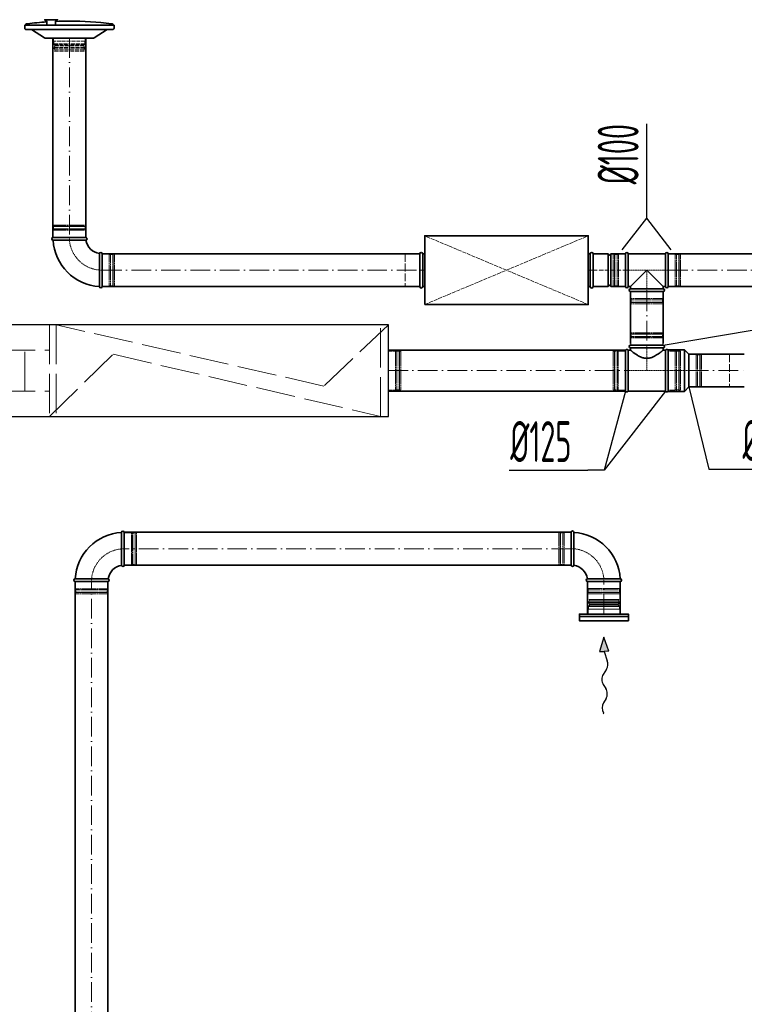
# Model space of a CAD drawing. Header units: millimetres. Extents: x 8221 to 89444, y -105166 to -5578.
# Tile 28 of 118: x 33838 to 36053, y -71766 to -68757. Entities that reach past the tile are written whole.
import ezdxf

# ---------------------------------------------------------------- set-up
doc = ezdxf.new("R2010")
doc.units = ezdxf.units.MM
for name, pattern in [('ACAD_ISO02W100', [15, 12, -3]), ('ACAD_ISO10W100', [18, 12, -3, 0, -3]), ('phl_thick', [0])]:
    doc.linetypes.add(name, pattern=pattern)
for name, color, linetype, lineweight in [('VZT_01 SUP (PŘÍVOD) - OBRYS', 5, 'Continuous', 35), ('VZT_02 SUP (PŘÍVOD) - OSA', 5, 'ACAD_ISO10W100', 5), ('VZT_05 ETA (ODVOD) - OBRYS', 6, 'Continuous', 35), ('VZT_06 ETA (ODVOD) - OSA', 6, 'ACAD_ISO10W100', 5), ('VZT_21 ZAŘÍZENÍ - OBRYS', 1, 'Continuous', 30), ('VZT_22 ZAŘÍZENÍ - DETAIL', 8, 'Continuous', 5), ('VZT_30 DISTRIBUČNÍ PRVKY - OBRYS', 1, 'Continuous', 35), ('VZT_35 TLUMIČE HLUKU - OBRYS', 1, 'Continuous', 35), ('VZT_36 TLUMIČE HLUKU - OSA', 1, 'ACAD_ISO10W100', 5), ('VZT_37 TLUMIČE HLUKU - DETAIL', 8, 'ACAD_ISO02W100', 5), ('VZT_50 POPIS - OBECNE', 7, 'Continuous', 13), ('VZT_60_KOTY - DIMENZE', 7, 'Continuous', 5)]:
    doc.layers.add(name, color=color, linetype=linetype, lineweight=lineweight)
for name, color, linetype, lineweight, plot in [('VZT_03 SUP (PŘÍVOD) - NETISK', 8, 'ACAD_ISO02W100', 5, False), ('VZT_07 ETA (ODVOD) - NETISK', 8, 'ACAD_ISO02W100', 5, False), ('VZT_34 DISTRIBUČNÍ PRVKY - NETISK', 8, 'ACAD_ISO02W100', 5, False), ('VZT_39 TLUMIČE HLUKU - NETISK', 8, 'ACAD_ISO02W100', 5, False)]:
    doc.layers.add(name, color=color, linetype=linetype, lineweight=lineweight, plot=plot)
doc.styles.add('EVORA_125', font='isocp.shx', dxfattribs={"width": 0.6, "height": 125})

msp = doc.modelspace()

# ---------------------------------------------------------------- linework, layer by layer
at = {"color": 8, "lineweight": 5}
for points in [[(35579.7, -70532.2), (35578.3, -70528.3), (35623.5, -70528.3)], [(35578.8, -70532.4), (35623.5, -70532.4)], [(35667.2, -70532.2), (35668.6, -70528.3), (35623.5, -70528.3)], [(35668.1, -70532.4), (35623.5, -70532.4)], [(35672, -70573.3), (35672, -70558.3), (35575, -70558.3), (35575, -70573.3)], [(35576, -70550.4), (35623.5, -70550.4)], [(35577.9, -70547.8), (35623.5, -70547.8)], [(35579.6, -70544.1), (35623.5, -70544.1)], [(35667.4, -70544.1), (35623.5, -70544.1)], [(35669, -70547.8), (35623.5, -70547.8)], [(35671, -70550.4), (35623.5, -70550.4)], [(35672, -70573.3), (35575, -70573.3)]]:
    msp.add_lwpolyline(points, dxfattribs=at)
for points in [[(35571.3, -70538.4), (35577.1, -70537, -0.060863), (35577.7, -70536.9), (35623.5, -70536.9)], [(35571.3, -70538.4), (35577.3, -70539.8, 0.058981), (35577.9, -70539.9), (35623.5, -70539.9)], [(35576, -70558.3), (35576, -70550.4, -0.291473), (35577.5, -70548, -0.291473)], [(35675.6, -70538.4), (35669.9, -70537, 0.060863), (35669.2, -70536.9), (35623.5, -70536.9)], [(35675.6, -70538.4), (35669.6, -70539.8, -0.058981), (35669, -70539.9), (35623.5, -70539.9)], [(35671, -70558.3), (35671, -70550.4, 0.291473), (35669.4, -70548, 0.291473)]]:
    msp.add_lwpolyline(points, format="xyb", dxfattribs=at)
for centre, radius, start, end in [((35587.8, -70537.7), 10.5, 149.7176, 217.8378), ((35659.1, -70537.7), 10.5, 322.1622, 30.2824), ((35575.7, -70544.6), 3.88, 297.4993, 6.6735), ((35671.2, -70544.6), 3.88, 173.3265, 242.5007)]:
    msp.add_arc(centre, radius, start, end, dxfattribs=at)
at = {"layer": 'VZT_01 SUP (PŘÍVOD) - OBRYS'}
for p, q in [((34039.4, -69422.1), (33939.4, -69422.1)), ((33939.4, -69430.1), (33989.6, -69430.1)), ((34089.4, -69572.1), (34089.4, -69472.1)), ((35590.6, -69472.1), (35590.6, -69572.1)), ((35590.6, -69472.1), (35636.1, -69472.1)), ((35636.1, -69472.1), (35636.1, -69572.1)), ((35644.1, -69472.1), (35644.1, -69572.1)), ((35644.1, -69472.1), (35689.6, -69472.1)), ((35689.6, -69472.1), (35689.6, -69572.1)), ((35689.6, -69472.1), (35689.6, -69572.1)), ((35697.6, -69472.1), (35697.6, -69572.1)), ((35811.6, -69472.1), (35697.6, -69472.1)), ((35811.6, -69472.1), (35811.6, -69572.1)), ((35819.6, -69472.1), (35819.6, -69572.1)), ((34081.4, -69572.1), (34081.4, -69521.9)), ((35754.5, -69522.1), (35704.5, -69572.1)), ((35804.5, -69572.1), (35754.5, -69522.1)), ((35590.6, -69572.1), (35636.1, -69572.1)), ((35644.1, -69572.1), (35689.6, -69572.1)), ((35704.5, -69572.1), (35697.6, -69572.1)), ((35704.5, -69579.1), (35704.5, -69572.1)), ((35704.5, -69579.1), (35804.5, -69579.1)), ((35704.5, -69587.1), (35804.5, -69587.1)), ((35804.5, -69579.1), (35804.5, -69572.1)), ((35811.6, -69572.1), (35804.5, -69572.1)), ((35704.5, -69751.1), (35804.5, -69751.1)), ((35689.5, -69766.6), (35689.5, -69891.6)), ((35697.1, -69891.6), (35697.1, -69766.6)), ((35704.5, -69766.6), (35697.1, -69766.6)), ((35704.5, -69759.1), (35804.5, -69759.1)), ((35704.5, -69759.1), (35704.5, -69766.6)), ((35804.5, -69759.1), (35804.5, -69766.6)), ((35811.8, -69766.6), (35804.5, -69766.6)), ((35811.8, -69766.6), (35811.8, -69891.6)), ((35819.5, -69765.6), (35819.5, -69892.6)), ((35819.5, -69765.6), (35870, -69765.6)), ((35819.5, -69766.6), (35819.5, -69891.6)), ((35870, -69765.6), (35870, -69892.6)), ((35883.5, -69779.1), (35870, -69765.6)), ((35883.5, -69779.1), (35883.5, -69879.1)), ((35811.8, -69891.6), (35697.1, -69891.6)), ((35819.5, -69892.6), (35870, -69892.6)), ((35883.5, -69879.1), (35870, -69892.6))]:
    msp.add_line(p, q, dxfattribs=at)
for points in [[(33939.4, -69422.1), (33939.4, -68812.7)], [(34039.4, -69422.1), (34039.4, -68812.7)], [(35060.6, -69472.1), (34089.4, -69472.1)], [(36096.8, -69472.1), (35819.6, -69472.1)], [(35060.6, -69572.1), (34089.4, -69572.1)], [(35704.5, -69746.1), (35704.5, -69587.1)], [(35804.5, -69746.1), (35804.5, -69587.1)], [(36096.8, -69572.1), (35819.6, -69572.1)], [(35689.5, -69766.6), (34964.8, -69766.6)], [(36052.6, -69779.1), (35883.5, -69779.1)], [(35689.5, -69891.6), (34964.8, -69891.6)], [(36052.6, -69879.1), (35883.5, -69879.1)]]:
    msp.add_lwpolyline(points, dxfattribs=at)
for centre, radius, start, end in [((33939.4, -69426.1), 4, 90, 270), ((34089.4, -69422.1), 150, 183.0572, 266.9428), ((34039.4, -69426.1), 4, 279.1478, 90), ((34089.4, -69422.1), 50, 189.1478, 260.8522), ((34085.4, -69472.1), 4, 0, 170.8522), ((35640.1, -69472.1), 4, 180, 0), ((35693.6, -69472.1), 4, 0, 180), ((35815.6, -69472.1), 4, 0, 180), ((35640.1, -69572.1), 4, 0, 180), ((34085.4, -69572.1), 4, 180, 0), ((35693.6, -69572.1), 4, 180, 0), ((35704.5, -69583.1), 4, 90, 270), ((35804.5, -69583.1), 4, 270, 90), ((35815.6, -69572.1), 4, 180, 0), ((35704.5, -69755.1), 4, 90, 270), ((35804.5, -69755.1), 4, 270, 90), ((35693.3, -69768.2), 4.17, 23.4678, 156.5322), ((35815.6, -69768.2), 4.17, 23.4678, 156.5322), ((35693.3, -69889.9), 4.17, 203.4678, 336.5322), ((35815.6, -69889.9), 4.17, 203.4678, 336.5322)]:
    msp.add_arc(centre, radius, start, end, dxfattribs=at)
for points, knots in [([(34040.1, -69430), (34040.1, -69430), (34039, -69430), (34034.5, -69430), (34031, -69430), (34022.1, -69430), (34016.8, -69430.1), (34004.8, -69430.1), (33998.4, -69430.1), (33991.1, -69430.1), (33990.3, -69430.1), (33989.6, -69430.1)], [157.874915, 157.874915, 157.874915, 157.874915, 176.103874, 176.103874, 195.460379, 195.460379, 215.101284, 215.101284, 234.82164, 234.82164, 237.034743, 237.034743, 237.034743, 237.034743]), ([(34081.4, -69521.9), (34081.4, -69515.5), (34081.4, -69509.2), (34081.5, -69497.2), (34081.5, -69491.6), (34081.5, -69482.1), (34081.5, -69478.3), (34081.5, -69473), (34081.5, -69471.6), (34081.5, -69471.4), (34081.5, -69471.4), (34081.5, -69471.4)], [78.71119, 78.71119, 78.71119, 78.71119, 97.804615, 97.804615, 117.523893, 117.523893, 137.264303, 137.264303, 156.831737, 156.831737, 157.874915, 157.874915, 157.874915, 157.874915]), ([(35704.5, -69766.6), (35704.5, -69766.6), (35704.6, -69766.6), (35704.9, -69766.9), (35705.2, -69767.1), (35705.8, -69767.6), (35706.2, -69768), (35707.2, -69768.8), (35707.8, -69769.2), (35709.1, -69770.2), (35709.9, -69770.8), (35711.4, -69772), (35712.3, -69772.6), (35714.1, -69774), (35715.1, -69774.7), (35717, -69776.1), (35718.1, -69776.8), (35720.2, -69778.3), (35721.4, -69779), (35723.8, -69780.6), (35725.1, -69781.4), (35727.7, -69783), (35729.1, -69783.8), (35731.9, -69785.3), (35733.4, -69786.1), (35737.9, -69788.2), (35741.1, -69789.4), (35746, -69790.7), (35747.7, -69791), (35751.1, -69791.4), (35752.8, -69791.6), (35756.2, -69791.6), (35757.9, -69791.4), (35761.3, -69791), (35762.9, -69790.7), (35767.9, -69789.4), (35771, -69788.2), (35775.6, -69786.1), (35777, -69785.3), (35779.9, -69783.8), (35781.2, -69783), (35783.9, -69781.4), (35785.2, -69780.6), (35787.6, -69779), (35788.7, -69778.3), (35790.9, -69776.8), (35791.9, -69776.1), (35793.9, -69774.7), (35794.9, -69774), (35796.7, -69772.6), (35797.5, -69772), (35799.1, -69770.8), (35799.8, -69770.2), (35801.1, -69769.2), (35801.7, -69768.8), (35802.7, -69768), (35803.1, -69767.6), (35803.8, -69767.1), (35804.1, -69766.9), (35804.4, -69766.6), (35804.5, -69766.6), (35804.5, -69766.6)], [80.753728, 80.753728, 80.753728, 80.753728, 85.721109, 85.721109, 90.68849, 90.68849, 95.655871, 95.655871, 100.623252, 100.623252, 105.590633, 105.590633, 110.558015, 110.558015, 115.525396, 115.525396, 120.492777, 120.492777, 125.619612, 125.619612, 130.746447, 130.746447, 135.873281, 135.873281, 141.000116, 141.000116, 151.253786, 151.253786, 156.38062, 156.38062, 161.507455, 161.507455, 166.63429, 166.63429, 171.761125, 171.761125, 182.014794, 182.014794, 187.141629, 187.141629, 192.268464, 192.268464, 197.395298, 197.395298, 202.522133, 202.522133, 207.489514, 207.489514, 212.456896, 212.456896, 217.424277, 217.424277, 222.391658, 222.391658, 227.359039, 227.359039, 232.32642, 232.32642, 237.293801, 237.293801, 242.261183, 242.261183, 242.261183, 242.261183])]:
    msp.add_open_spline(points, degree=3, knots=knots, dxfattribs=at)
at = {"layer": 'VZT_02 SUP (PŘÍVOD) - OSA', "ltscale": 5}
for points in [[(33989.4, -68812.7), (33989.4, -69422.1)], [(34089.4, -69522.1), (35060.6, -69522.1)], [(35819.6, -69522.1), (36096.8, -69522.1)], [(35754.5, -69587.1), (35754.5, -69746.1)], [(34964.8, -69829.1), (35689.5, -69829.1)], [(35883.5, -69829.1), (36052.6, -69829.1)]]:
    msp.add_lwpolyline(points, dxfattribs=at)
at = {"layer": 'VZT_02 SUP (PŘÍVOD) - OSA', "ltscale": 0.3}
msp.add_lwpolyline([(33989.4, -69422.1), (33989.4, -69422.1, 0.414214), (34089.4, -69522.1), (34089.4, -69522.1)], format="xyb", dxfattribs=at)
at = {"layer": 'VZT_02 SUP (PŘÍVOD) - OSA'}
msp.add_lwpolyline([(35590.6, -69522.1), (35689.6, -69522.1)], dxfattribs=at)
at = {"layer": 'VZT_02 SUP (PŘÍVOD) - OSA', "ltscale": 0.3}
for points in [[(35819.6, -69522.1), (35689.6, -69522.1)], [(35754.5, -69587.1), (35754.6, -69522.1)], [(35754.5, -69751.1), (35754.5, -69829.1)], [(35819.5, -69829.1), (35689.5, -69829.1)], [(35819.5, -69829.1), (35883.5, -69829.1)]]:
    msp.add_lwpolyline(points, dxfattribs=at)
at = {"layer": 'VZT_03 SUP (PŘÍVOD) - NETISK', "ltscale": 0.4}
for p, q in [((33939.4, -69388.6), (34039.4, -69388.6)), ((33939.4, -69388.6), (33939.4, -69389.1)), ((33939.4, -69389.1), (34039.4, -69389.1)), ((33940.4, -69384.1), (34038.4, -69384.1)), ((33940.4, -69384.1), (33940.4, -69388.1)), ((33940.4, -69388.1), (34038.4, -69388.1)), ((33941.4, -69388.1), (33941.4, -69388.6)), ((33941.4, -69389.1), (33941.4, -69396.1)), ((34037.4, -69388.1), (34037.4, -69388.6)), ((34037.4, -69389.1), (34037.4, -69396.1)), ((34038.4, -69384.1), (34038.4, -69388.1)), ((34039.4, -69388.6), (34039.4, -69389.1)), ((33939.4, -69396.1), (34039.4, -69396.1)), ((33939.4, -69396.1), (33939.4, -69396.6)), ((33939.4, -69396.6), (34039.4, -69396.6)), ((33940.4, -69400.1), (34038.4, -69400.1)), ((33940.4, -69400.1), (33940.4, -69422.1)), ((33941.4, -69396.6), (33941.4, -69400.1)), ((34037.4, -69396.6), (34037.4, -69400.1)), ((34038.4, -69400.1), (34038.4, -69422.1)), ((34039.4, -69396.1), (34039.4, -69396.6)), ((34089.4, -69473.1), (34111.4, -69473.1)), ((34111.4, -69571.1), (34111.4, -69473.1)), ((34111.4, -69474.1), (34114.9, -69474.1)), ((34114.9, -69572.1), (34114.9, -69472.1)), ((34114.9, -69472.1), (34115.4, -69472.1)), ((34115.4, -69572.1), (34115.4, -69472.1)), ((34115.4, -69474.1), (34122.4, -69474.1)), ((34122.4, -69572.1), (34122.4, -69472.1)), ((34122.4, -69472.1), (34122.9, -69472.1)), ((34122.9, -69572.1), (34122.9, -69472.1)), ((34122.9, -69474.1), (34123.4, -69474.1)), ((34123.4, -69571.1), (34123.4, -69473.1)), ((34123.4, -69473.1), (34127.4, -69473.1)), ((34127.4, -69571.1), (34127.4, -69473.1)), ((35651.6, -69473.1), (35651.6, -69571.1)), ((35655.6, -69473.1), (35651.6, -69473.1)), ((35655.6, -69473.1), (35655.6, -69571.1)), ((35656.1, -69474.1), (35655.6, -69474.1)), ((35656.1, -69472.1), (35656.1, -69572.1)), ((35656.6, -69472.1), (35656.1, -69472.1)), ((35656.6, -69472.1), (35656.6, -69572.1)), ((35663.6, -69474.1), (35656.6, -69474.1)), ((35663.6, -69472.1), (35663.6, -69572.1)), ((35664.1, -69472.1), (35663.6, -69472.1)), ((35664.1, -69472.1), (35664.1, -69572.1)), ((35667.6, -69474.1), (35664.1, -69474.1)), ((35667.6, -69473.1), (35667.6, -69571.1)), ((35689.6, -69473.1), (35667.6, -69473.1)), ((35841.6, -69473.1), (35819.6, -69473.1)), ((35841.6, -69473.1), (35841.6, -69571.1)), ((35845.1, -69474.1), (35841.6, -69474.1)), ((35845.1, -69472.1), (35845.1, -69572.1)), ((35845.6, -69472.1), (35845.1, -69472.1)), ((35845.6, -69472.1), (35845.6, -69572.1)), ((35852.6, -69474.1), (35845.6, -69474.1)), ((35852.6, -69472.1), (35852.6, -69572.1)), ((35853.1, -69472.1), (35852.6, -69472.1)), ((35853.1, -69472.1), (35853.1, -69572.1)), ((35853.6, -69474.1), (35853.1, -69474.1)), ((35853.6, -69473.1), (35853.6, -69571.1)), ((35857.6, -69473.1), (35853.6, -69473.1)), ((35857.6, -69473.1), (35857.6, -69571.1)), ((34111.4, -69570.1), (34114.9, -69570.1)), ((34115.4, -69570.1), (34122.4, -69570.1)), ((34122.9, -69570.1), (34123.4, -69570.1)), ((35656.1, -69570.1), (35655.6, -69570.1)), ((35663.6, -69570.1), (35656.6, -69570.1)), ((35667.6, -69570.1), (35664.1, -69570.1)), ((35845.1, -69570.1), (35841.6, -69570.1)), ((35852.6, -69570.1), (35845.6, -69570.1)), ((35853.6, -69570.1), (35853.1, -69570.1)), ((34089.4, -69571.1), (34111.4, -69571.1)), ((34114.9, -69572.1), (34115.4, -69572.1)), ((34122.4, -69572.1), (34122.9, -69572.1)), ((34123.4, -69571.1), (34127.4, -69571.1)), ((35655.6, -69571.1), (35651.6, -69571.1)), ((35656.6, -69572.1), (35656.1, -69572.1)), ((35664.1, -69572.1), (35663.6, -69572.1)), ((35689.6, -69571.1), (35667.6, -69571.1)), ((35705.5, -69587.1), (35705.5, -69609.1)), ((35803.5, -69587.1), (35803.5, -69609.1)), ((35841.6, -69571.1), (35819.6, -69571.1)), ((35845.6, -69572.1), (35845.1, -69572.1)), ((35853.1, -69572.1), (35852.6, -69572.1)), ((35857.6, -69571.1), (35853.6, -69571.1)), ((35704.5, -69612.6), (35804.5, -69612.6)), ((35704.5, -69612.6), (35704.5, -69613.1)), ((35704.5, -69613.1), (35804.5, -69613.1)), ((35704.5, -69620.1), (35804.5, -69620.1)), ((35704.5, -69620.1), (35704.5, -69620.6)), ((35704.5, -69620.6), (35804.5, -69620.6)), ((35705.5, -69609.1), (35803.5, -69609.1)), ((35705.5, -69621.1), (35803.5, -69621.1)), ((35705.5, -69621.1), (35705.5, -69625.1)), ((35705.5, -69625.1), (35803.5, -69625.1)), ((35706.5, -69609.1), (35706.5, -69612.6)), ((35706.5, -69613.1), (35706.5, -69620.1)), ((35706.5, -69620.6), (35706.5, -69621.1)), ((35802.5, -69609.1), (35802.5, -69612.6)), ((35802.5, -69613.1), (35802.5, -69620.1)), ((35802.5, -69620.6), (35802.5, -69621.1)), ((35803.5, -69621.1), (35803.5, -69625.1)), ((35804.5, -69612.6), (35804.5, -69613.1)), ((35804.5, -69620.1), (35804.5, -69620.6)), ((35704.5, -69717.6), (35804.5, -69717.6)), ((35704.5, -69718.1), (35704.5, -69717.6)), ((35704.5, -69718.1), (35804.5, -69718.1)), ((35705.5, -69713.1), (35803.5, -69713.1)), ((35705.5, -69717.1), (35705.5, -69713.1)), ((35705.5, -69717.1), (35803.5, -69717.1)), ((35706.5, -69717.6), (35706.5, -69717.1)), ((35706.5, -69725.1), (35706.5, -69718.1)), ((35802.5, -69717.6), (35802.5, -69717.1)), ((35802.5, -69725.1), (35802.5, -69718.1)), ((35803.5, -69717.1), (35803.5, -69713.1)), ((35804.5, -69718.1), (35804.5, -69717.6)), ((35704.5, -69725.1), (35804.5, -69725.1)), ((35704.5, -69725.6), (35704.5, -69725.1)), ((35704.5, -69725.6), (35804.5, -69725.6)), ((35705.5, -69729.1), (35803.5, -69729.1)), ((35705.5, -69751.1), (35705.5, -69729.1)), ((35706.5, -69729.1), (35706.5, -69725.6)), ((35802.5, -69729.1), (35802.5, -69725.6)), ((35803.5, -69751.1), (35803.5, -69729.1)), ((35804.5, -69725.6), (35804.5, -69725.1)), ((35651.5, -69769.1), (35651.5, -69889.1)), ((35651.5, -69769.1), (35655.5, -69769.1)), ((35655.5, -69769.1), (35655.5, -69889.1)), ((35655.5, -69770.1), (35656, -69770.1)), ((35656, -69768.1), (35656, -69890.1)), ((35656, -69768.1), (35656.5, -69768.1)), ((35656.5, -69768.1), (35656.5, -69890.1)), ((35656.5, -69770.1), (35663.5, -69770.1)), ((35663.5, -69768.1), (35663.5, -69890.1)), ((35663.5, -69768.1), (35664, -69768.1)), ((35664, -69768.1), (35664, -69890.1)), ((35664, -69770.1), (35667.5, -69770.1)), ((35667.5, -69769.1), (35667.5, -69889.1)), ((35667.5, -69769.1), (35689.5, -69769.1)), ((35819.5, -69769.1), (35841.5, -69769.1)), ((35841.5, -69769.1), (35841.5, -69889.1)), ((35841.5, -69770.1), (35845, -69770.1)), ((35845, -69768.1), (35845, -69890.1)), ((35845, -69768.1), (35845.5, -69768.1)), ((35845.5, -69768.1), (35845.5, -69890.1)), ((35845.5, -69770.1), (35852.5, -69770.1)), ((35852.5, -69768.1), (35852.5, -69890.1)), ((35852.5, -69768.1), (35853, -69768.1)), ((35853, -69768.1), (35853, -69890.1)), ((35853, -69770.1), (35853.5, -69770.1)), ((35853.5, -69769.1), (35853.5, -69889.1)), ((35853.5, -69769.1), (35857.5, -69769.1)), ((35857.5, -69769.1), (35857.5, -69889.1)), ((35905.5, -69780.1), (35883.5, -69780.1)), ((35905.5, -69878.1), (35905.5, -69780.1)), ((35909, -69781.1), (35905.5, -69781.1)), ((35909, -69879.1), (35909, -69779.1)), ((35909.5, -69779.1), (35909, -69779.1)), ((35909.5, -69879.1), (35909.5, -69779.1)), ((35916.5, -69781.1), (35909.5, -69781.1)), ((35916.5, -69879.1), (35916.5, -69779.1)), ((35917, -69779.1), (35916.5, -69779.1)), ((35917, -69879.1), (35917, -69779.1)), ((35917.5, -69781.1), (35917, -69781.1)), ((35917.5, -69878.1), (35917.5, -69780.1)), ((35921.5, -69780.1), (35917.5, -69780.1)), ((35921.5, -69878.1), (35921.5, -69780.1)), ((35651.5, -69889.1), (35655.5, -69889.1)), ((35655.5, -69888.1), (35656, -69888.1)), ((35656, -69890.1), (35656.5, -69890.1)), ((35656.5, -69888.1), (35663.5, -69888.1)), ((35663.5, -69890.1), (35664, -69890.1)), ((35664, -69888.1), (35667.5, -69888.1)), ((35667.5, -69889.1), (35689.5, -69889.1)), ((35819.5, -69889.1), (35841.5, -69889.1)), ((35841.5, -69888.1), (35845, -69888.1)), ((35845, -69890.1), (35845.5, -69890.1)), ((35845.5, -69888.1), (35852.5, -69888.1)), ((35852.5, -69890.1), (35853, -69890.1)), ((35853, -69888.1), (35853.5, -69888.1)), ((35853.5, -69889.1), (35857.5, -69889.1)), ((35905.5, -69878.1), (35883.5, -69878.1)), ((35909, -69877.1), (35905.5, -69877.1)), ((35909.5, -69879.1), (35909, -69879.1)), ((35916.5, -69877.1), (35909.5, -69877.1)), ((35917, -69879.1), (35916.5, -69879.1)), ((35917.5, -69877.1), (35917, -69877.1)), ((35921.5, -69878.1), (35917.5, -69878.1))]:
    msp.add_line(p, q, dxfattribs=at)
at = {"layer": 'VZT_05 ETA (ODVOD) - OBRYS'}
for p, q in [((34149.1, -70323.5), (34149.1, -70373.7)), ((34157.1, -70323.5), (34157.1, -70423.5)), ((35523.5, -70423.2), (35523.5, -70323.2)), ((35531.5, -70323.2), (35531.5, -70373.4)), ((34007.1, -70465.6), (34057.3, -70465.6)), ((35673.5, -70473.2), (35573.5, -70473.2)), ((35673.5, -70465.2), (35623.3, -70465.2)), ((34107.1, -70473.5), (34007.1, -70473.5))]:
    msp.add_line(p, q, dxfattribs=at)
for points in [[(34157.1, -70323.2), (35523.5, -70323.2)], [(34157.1, -70423.2), (35523.5, -70423.2)], [(35573.5, -70473.3), (35573.5, -70573.3)], [(35673.5, -70473.3), (35673.5, -70573.3)], [(34007, -70473.5), (34007, -72028.6)], [(34107, -70473.5), (34107, -72028.6)]]:
    msp.add_lwpolyline(points, dxfattribs=at)
for centre, radius, start, end in [((34153.1, -70323.5), 4, 0, 180), ((35527.5, -70323.2), 4, 0, 180), ((34157.1, -70473.5), 150, 93.0572, 176.9428), ((35523.5, -70473.2), 150, 3.0572, 86.9428), ((34157.1, -70473.5), 50, 99.1478, 170.8522), ((34153.1, -70423.5), 4, 189.1478, 0), ((35527.5, -70423.2), 4, 180, 350.8522), ((35523.5, -70473.2), 50, 9.1478, 80.8522), ((34007.1, -70469.5), 4, 90, 270), ((34107.1, -70469.5), 4, 270, 80.8522), ((35573.5, -70469.2), 4, 99.1478, 270), ((35673.5, -70469.2), 4, 270, 90)]:
    msp.add_arc(centre, radius, start, end, dxfattribs=at)
for points, knots in [([(34149.1, -70373.7), (34149.1, -70380.1), (34149.1, -70386.4), (34149.1, -70398.4), (34149.1, -70404), (34149.1, -70413.5), (34149.2, -70417.3), (34149.2, -70422.6), (34149.2, -70424), (34149.2, -70424.2), (34149.2, -70424.2), (34149.2, -70424.2)], [78.71119, 78.71119, 78.71119, 78.71119, 97.804615, 97.804615, 117.523893, 117.523893, 137.264303, 137.264303, 156.831737, 156.831737, 157.874915, 157.874915, 157.874915, 157.874915]), ([(35531.4, -70423.9), (35531.4, -70423.9), (35531.4, -70422.7), (35531.4, -70418.2), (35531.4, -70414.8), (35531.5, -70405.9), (35531.5, -70400.5), (35531.5, -70388.6), (35531.5, -70382.2), (35531.5, -70374.8), (35531.5, -70374.1), (35531.5, -70373.4)], [157.874915, 157.874915, 157.874915, 157.874915, 176.103874, 176.103874, 195.460379, 195.460379, 215.101284, 215.101284, 234.82164, 234.82164, 237.034743, 237.034743, 237.034743, 237.034743]), ([(34107.8, -70465.6), (34107.8, -70465.6), (34106.6, -70465.6), (34102.2, -70465.6), (34098.7, -70465.6), (34089.8, -70465.6), (34084.4, -70465.6), (34072.5, -70465.6), (34066.1, -70465.6), (34058.8, -70465.6), (34058, -70465.6), (34057.3, -70465.6)], [157.874915, 157.874915, 157.874915, 157.874915, 176.103874, 176.103874, 195.460379, 195.460379, 215.101284, 215.101284, 234.82164, 234.82164, 237.034743, 237.034743, 237.034743, 237.034743]), ([(35623.3, -70465.2), (35616.9, -70465.2), (35610.6, -70465.2), (35598.6, -70465.2), (35593, -70465.2), (35583.5, -70465.2), (35579.7, -70465.2), (35574.4, -70465.3), (35573, -70465.3), (35572.8, -70465.3), (35572.8, -70465.3), (35572.8, -70465.3)], [78.71119, 78.71119, 78.71119, 78.71119, 97.804615, 97.804615, 117.523893, 117.523893, 137.264303, 137.264303, 156.831737, 156.831737, 157.874915, 157.874915, 157.874915, 157.874915])]:
    msp.add_open_spline(points, degree=3, knots=knots, dxfattribs=at)
at = {"layer": 'VZT_06 ETA (ODVOD) - OSA', "ltscale": 0.3}
for points in [[(34057.1, -70473.5), (34057.1, -70473.5, -0.414214), (34157.1, -70373.5), (34157.1, -70373.5)], [(35523.5, -70373.2), (35523.5, -70373.2, -0.414214), (35623.5, -70473.2), (35623.5, -70473.2)]]:
    msp.add_lwpolyline(points, format="xyb", dxfattribs=at)
at = {"layer": 'VZT_06 ETA (ODVOD) - OSA', "ltscale": 5}
for points in [[(35523.5, -70373.2), (34157.1, -70373.2)], [(35623.5, -70573.3), (35623.5, -70473.3)], [(34057, -72028.6), (34057, -70473.5)]]:
    msp.add_lwpolyline(points, dxfattribs=at)
at = {"layer": 'VZT_07 ETA (ODVOD) - NETISK', "ltscale": 0.4}
for p, q in [((34964.8, -69769.1), (34986.8, -69769.1)), ((34986.8, -69769.1), (34986.8, -69889.1)), ((34986.8, -69770.1), (34990.3, -69770.1)), ((34990.3, -69768.1), (34990.3, -69890.1)), ((34990.3, -69768.1), (34990.8, -69768.1)), ((34990.8, -69768.1), (34990.8, -69890.1)), ((34990.8, -69770.1), (34997.8, -69770.1)), ((34997.8, -69768.1), (34997.8, -69890.1)), ((34997.8, -69768.1), (34998.3, -69768.1)), ((34998.3, -69768.1), (34998.3, -69890.1)), ((34998.3, -69770.1), (34998.8, -69770.1)), ((34998.8, -69769.1), (34998.8, -69889.1)), ((34998.8, -69769.1), (35002.8, -69769.1)), ((35002.8, -69769.1), (35002.8, -69889.1)), ((34964.8, -69889.1), (34986.8, -69889.1)), ((34986.8, -69888.1), (34990.3, -69888.1)), ((34990.3, -69890.1), (34990.8, -69890.1)), ((34990.8, -69888.1), (34997.8, -69888.1)), ((34997.8, -69890.1), (34998.3, -69890.1)), ((34998.3, -69888.1), (34998.8, -69888.1)), ((34998.8, -69889.1), (35002.8, -69889.1)), ((34157.1, -70324.5), (34179.1, -70324.5)), ((34179.1, -70324.5), (34179.1, -70422.5)), ((34179.1, -70325.5), (34182.6, -70325.5)), ((34182.6, -70323.5), (34182.6, -70423.5)), ((34182.6, -70323.5), (34183.1, -70323.5)), ((34183.1, -70323.5), (34183.1, -70423.5)), ((34183.1, -70325.5), (34190.1, -70325.5)), ((34190.1, -70323.5), (34190.1, -70423.5)), ((34190.1, -70323.5), (34190.6, -70323.5)), ((34190.6, -70323.5), (34190.6, -70423.5)), ((34190.6, -70325.5), (34191.1, -70325.5)), ((34191.1, -70324.5), (34191.1, -70422.5)), ((34191.1, -70324.5), (34195.1, -70324.5)), ((34195.1, -70324.5), (34195.1, -70422.5)), ((35485.5, -70324.2), (35485.5, -70422.2)), ((35485.5, -70324.2), (35489.5, -70324.2)), ((35489.5, -70324.2), (35489.5, -70422.2)), ((35489.5, -70325.2), (35490, -70325.2)), ((35490, -70323.2), (35490, -70423.2)), ((35490, -70323.2), (35490.5, -70323.2)), ((35490.5, -70323.2), (35490.5, -70423.2)), ((35490.5, -70325.2), (35497.5, -70325.2)), ((35497.5, -70323.2), (35497.5, -70423.2)), ((35497.5, -70323.2), (35498, -70323.2)), ((35498, -70323.2), (35498, -70423.2)), ((35498, -70325.2), (35501.5, -70325.2)), ((35501.5, -70324.2), (35501.5, -70422.2)), ((35501.5, -70324.2), (35523.5, -70324.2)), ((34157.1, -70422.5), (34179.1, -70422.5)), ((34179.1, -70421.5), (34182.6, -70421.5)), ((34182.6, -70423.5), (34183.1, -70423.5)), ((34183.1, -70421.5), (34190.1, -70421.5)), ((34190.1, -70423.5), (34190.6, -70423.5)), ((34190.6, -70421.5), (34191.1, -70421.5)), ((34191.1, -70422.5), (34195.1, -70422.5)), ((35485.5, -70422.2), (35489.5, -70422.2)), ((35489.5, -70421.2), (35490, -70421.2)), ((35490, -70423.2), (35490.5, -70423.2)), ((35490.5, -70421.2), (35497.5, -70421.2)), ((35497.5, -70423.2), (35498, -70423.2)), ((35498, -70421.2), (35501.5, -70421.2)), ((35501.5, -70422.2), (35523.5, -70422.2)), ((35574.5, -70473.2), (35574.5, -70495.2)), ((35672.5, -70473.2), (35672.5, -70495.2)), ((34007.1, -70499), (34107.1, -70499)), ((34007.1, -70499.5), (34007.1, -70499)), ((34007.1, -70499.5), (34107.1, -70499.5)), ((34008.1, -70495.5), (34008.1, -70473.5)), ((34008.1, -70495.5), (34106.1, -70495.5)), ((34009.1, -70499), (34009.1, -70495.5)), ((34009.1, -70506.5), (34009.1, -70499.5)), ((34105.1, -70499), (34105.1, -70495.5)), ((34105.1, -70506.5), (34105.1, -70499.5)), ((34106.1, -70495.5), (34106.1, -70473.5)), ((34107.1, -70499.5), (34107.1, -70499)), ((35673.5, -70498.7), (35573.5, -70498.7)), ((35573.5, -70498.7), (35573.5, -70499.2)), ((35673.5, -70499.2), (35573.5, -70499.2)), ((35672.5, -70495.2), (35574.5, -70495.2)), ((35575.5, -70495.2), (35575.5, -70498.7)), ((35575.5, -70499.2), (35575.5, -70506.2)), ((35671.5, -70495.2), (35671.5, -70498.7)), ((35671.5, -70499.2), (35671.5, -70506.2)), ((35673.5, -70498.7), (35673.5, -70499.2)), ((34007.1, -70506.5), (34107.1, -70506.5)), ((34007.1, -70507), (34007.1, -70506.5)), ((34007.1, -70507), (34107.1, -70507)), ((34008.1, -70507.5), (34106.1, -70507.5)), ((34008.1, -70511.5), (34008.1, -70507.5)), ((34008.1, -70511.5), (34106.1, -70511.5)), ((34009.1, -70507.5), (34009.1, -70507)), ((34105.1, -70507.5), (34105.1, -70507)), ((34106.1, -70511.5), (34106.1, -70507.5)), ((34107.1, -70507), (34107.1, -70506.5)), ((35673.5, -70506.2), (35573.5, -70506.2)), ((35573.5, -70506.2), (35573.5, -70506.7)), ((35673.5, -70506.7), (35573.5, -70506.7)), ((35672.5, -70507.2), (35574.5, -70507.2)), ((35574.5, -70507.2), (35574.5, -70511.2)), ((35672.5, -70511.2), (35574.5, -70511.2)), ((35575.5, -70506.7), (35575.5, -70507.2)), ((35671.5, -70506.7), (35671.5, -70507.2)), ((35672.5, -70507.2), (35672.5, -70511.2)), ((35673.5, -70506.2), (35673.5, -70506.7))]:
    msp.add_line(p, q, dxfattribs=at)
at = {"layer": 'VZT_21 ZAŘÍZENÍ - OBRYS'}
msp.add_lwpolyline([(34964.8, -69689.1), (33464.8, -69689.1), (33464.8, -69969.1), (34964.8, -69969.1)], close=True, dxfattribs=at)
at = {"layer": 'VZT_22 ZAŘÍZENÍ - DETAIL', "linetype": 'ACAD_ISO02W100', "lineweight": 5, "ltscale": 10}
for points in [[(33928.6, -69689.1), (33928.6, -69969.1)], [(34964.8, -69689.1), (34767.4, -69876.3), (33949.1, -69689.1)], [(33949.1, -69689.1), (33949.1, -69969.1)], [(34940.9, -69969.1), (34940.9, -69689.1)], [(33464.8, -69766.6), (33928.6, -69766.6)], [(33853.1, -69891.6), (33853.1, -69766.6)], [(33928.6, -69969.1), (34123.3, -69779), (34940.9, -69969.1)], [(33464.8, -69891.6), (33928.6, -69891.6)]]:
    msp.add_lwpolyline(points, dxfattribs=at)
at = {"layer": 'VZT_30 DISTRIBUČNÍ PRVKY - OBRYS'}
for points in [[(33920.2, -68773.7), (33920.2, -68761.3, 0.267949), (33920, -68760.9), (33914.2, -68757.6, -0.267949), (33914, -68757.2), (33914, -68756.6), (33953.6, -68756.6), (33953.6, -68757.2, -0.267949), (33953.4, -68757.6), (33947.7, -68760.9, 0.267949), (33947.5, -68761.3), (33947.5, -68773.7)], [(34125.9, -68773.7), (33852.9, -68773.7), (33852.9, -68782.9, 0.414214), (33856.8, -68786.7), (34122.1, -68786.7, 0.414214), (34125.9, -68782.9), (34125.9, -68773.7)], [(33920.2, -68763.2, 0.015115), (33860.9, -68769.2), (33857.9, -68769.7, 0.36397), (33855.4, -68772.7), (33855.4, -68773.7)], [(33873.3, -68786.7), (33913.7, -68812.1, 0.141374), (33915.7, -68812.7), (34063.1, -68812.7, 0.141374), (34065.1, -68812.1), (34105.5, -68786.7)], [(33989.4, -68760.7, 0.010645), (33947.5, -68761.6, 0.010645)], [(33989.4, -68760.7, -0.0327), (34118, -68769.2), (34120.9, -68769.7, -0.36397), (34123.4, -68772.7), (34123.4, -68773.7)]]:
    msp.add_lwpolyline(points, format="xyb", dxfattribs=at)
msp.add_lwpolyline([(35698.5, -70593.3), (35548.5, -70593.3), (35548.5, -70573.3), (35698.5, -70573.3)], close=True, dxfattribs=at)
msp.add_lwpolyline([(35548.5, -70580), (35698.5, -70580)], dxfattribs=at)
at = {"layer": 'VZT_34 DISTRIBUČNÍ PRVKY - NETISK'}
for points in [[(34037.9, -68812.7), (34037.9, -68822.7), (33940.9, -68822.7), (33940.9, -68812.7)], [(34037.9, -68812.7), (33940.9, -68812.7)], [(33941.9, -68830.6), (33989.4, -68830.6)], [(33943.9, -68833.2), (33989.4, -68833.2)], [(33945.5, -68836.9), (33989.4, -68836.9)], [(34036.9, -68830.6), (33989.4, -68830.6)], [(34035, -68833.2), (33989.4, -68833.2)], [(34033.3, -68836.9), (33989.4, -68836.9)], [(33945.7, -68848.8), (33944.3, -68852.7), (33989.4, -68852.7)], [(33944.7, -68848.6), (33989.4, -68848.6)], [(34034.1, -68848.6), (33989.4, -68848.6)], [(34033.2, -68848.8), (34034.6, -68852.7), (33989.4, -68852.7)]]:
    msp.add_lwpolyline(points, dxfattribs=at)
for points in [[(33937.3, -68842.6), (33943.2, -68841.2, -0.058981), (33943.9, -68841.1), (33989.4, -68841.1)], [(33937.3, -68842.6), (33943, -68844, 0.060863), (33943.7, -68844.1), (33989.4, -68844.1)], [(33941.9, -68822.7), (33941.9, -68830.6, 0.291473), (33943.5, -68833, 0.291473)], [(34041.5, -68842.6), (34035.6, -68841.2, 0.058981), (34035, -68841.1), (33989.4, -68841.1)], [(34041.5, -68842.6), (34035.8, -68844, -0.060863), (34035.2, -68844.1), (33989.4, -68844.1)], [(34036.9, -68822.7), (34036.9, -68830.6, -0.291473), (34035.4, -68833, -0.291473)]]:
    msp.add_lwpolyline(points, format="xyb", dxfattribs=at)
for centre, radius, start, end in [((33953.8, -68843.3), 10.5, 142.1622, 210.2824), ((33941.7, -68836.4), 3.88, 353.3265, 62.5007), ((34037.2, -68836.4), 3.88, 117.4993, 186.6735), ((34025.1, -68843.3), 10.5, 329.7176, 37.8378)]:
    msp.add_arc(centre, radius, start, end, dxfattribs=at)
at = {"layer": 'VZT_35 TLUMIČE HLUKU - OBRYS'}
for p, q in [((35060.6, -69472.1), (35060.6, -69572.1)), ((35590.6, -69472.1), (35590.6, -69572.1))]:
    msp.add_line(p, q, dxfattribs=at)
msp.add_lwpolyline([(35075.6, -69627.1), (35575.6, -69627.1), (35575.6, -69417.1), (35075.6, -69417.1)], close=True, dxfattribs=at)
for points in [[(35069.6, -69472.1), (35069.6, -69572.1)], [(35069.6, -69472.1), (35075.6, -69472.1)], [(35581.6, -69472.1), (35575.6, -69472.1)], [(35581.6, -69472.1), (35581.6, -69572.1)], [(35069.6, -69572.1), (35075.6, -69572.1)], [(35581.6, -69572.1), (35575.6, -69572.1)]]:
    msp.add_lwpolyline(points, dxfattribs=at)
for centre, start, end in [((35065.1, -69472.1), 0, 180), ((35586.1, -69472.1), 0, 180), ((35065.1, -69572.1), 180, 0), ((35586.1, -69572.1), 180, 0)]:
    msp.add_arc(centre, 4.5, start, end, dxfattribs=at)
at = {"layer": 'VZT_36 TLUMIČE HLUKU - OSA', "ltscale": 5}
for points in [[(35060.6, -69522.1), (35075.6, -69522.1)], [(35060.6, -69522.1), (35075.6, -69522.1)], [(35060.6, -69522.1), (35075.6, -69522.1)], [(35590.6, -69522.1), (35575.6, -69522.1)]]:
    msp.add_lwpolyline(points, dxfattribs=at)
at = {"layer": 'VZT_37 TLUMIČE HLUKU - DETAIL', "lineweight": 5}
for points in [[(35075.6, -69627.1), (35575.6, -69417.1)], [(35575.6, -69627.1), (35075.6, -69417.1)]]:
    msp.add_lwpolyline(points, dxfattribs=at)
at = {"layer": 'VZT_39 TLUMIČE HLUKU - NETISK', "ltscale": 2}
for points in [[(35060.6, -69472.1), (35015.6, -69472.1), (35015.6, -69572.1), (35060.6, -69572.1)], [(35590.6, -69472.1), (35635.6, -69472.1), (35635.6, -69572.1), (35590.6, -69572.1)], [(36052.6, -69779.1), (36007.6, -69779.1), (36007.6, -69879.1), (36052.6, -69879.1)]]:
    msp.add_lwpolyline(points, dxfattribs=at)
at = {"layer": 'VZT_50 POPIS - OBECNE', "color": 0, "lineweight": -2}
for p, q in [((35623.5, -70644), (35610.1, -70687.2)), ((35638, -70686.8), (35623.5, -70644)), ((35610.1, -70687.2), (35624, -70687)), ((35638, -70686.8), (35624, -70687)), ((35624, -70687), (35633.8, -70715.7)), ((35631.5, -70741.1), (35621.1, -70757.6)), ((35621.5, -70788.6), (35629.5, -70800.5)), ((35629.9, -70831.5), (35621.7, -70844.4))]:
    msp.add_line(p, q, dxfattribs=at)
at = {"layer": 'VZT_50 POPIS - OBECNE'}
msp.add_line((35621.6, -70874.6), (35623.5, -70877.7), dxfattribs=at)
at = {"layer": 'VZT_50 POPIS - OBECNE', "color": 0, "lineweight": -2}
for centre, start_param, end_param in [((35622, -70725.7), 3.908129, 5.191299), ((35630.6, -70773), 0.766537, 2.375056), ((35620.4, -70816.1), 3.908129, 5.516649), ((35631.3, -70859.8), 0.766537, 2.320574)]:
    msp.add_ellipse(centre, major_axis=(-0.3, 21.5), ratio=0.625, start_param=start_param, end_param=end_param, dxfattribs=at)
msp.add_solid([(35638, -70686.8), (35610.1, -70687.2), (35623.5, -70644)], dxfattribs=at)
at = {"layer": 'VZT_60_KOTY - DIMENZE', "linetype": 'ByBlock', "lineweight": -2}
for p, q in [((35754.5, -69362.9), (35754.5, -69312.9)), ((35624.3, -70133.4), (35574.3, -70133.4)), ((35943.8, -70130.1), (35993.8, -70130.1))]:
    msp.add_line(p, q, dxfattribs=at)
at = {"layer": 'VZT_60_KOTY - DIMENZE', "linetype": 'ByBlock', "lineweight": -2, "elevation": 0}
for points in [[(35754.5, -69312.9), (35754.5, -69075.3)], [(35679.6, -69459.6), (35754.5, -69362.9)], [(35829.3, -69459.6), (35754.5, -69362.9)], [(35754.5, -69362.9), (35754.5, -69362.9)], [(35804.5, -69751.1), (36076.4, -69705.6)]]:
    msp.add_lwpolyline(points, dxfattribs=at)
at = {"layer": 'VZT_60_KOTY - DIMENZE', "linetype": 'ByBlock', "lineweight": -2}
for points in [[(35689.5, -69891.6), (35624.3, -70133.4)], [(35811.8, -69891.6), (35624.3, -70133.4)], [(35883.5, -69879.1), (35943.8, -70130.1)], [(35333.7, -70133.4), (35574.3, -70133.4)], [(35993.8, -70130.1), (36231.4, -70130.1)]]:
    msp.add_lwpolyline(points, dxfattribs=at)

# ---------------------------------------------------------------- texts
at = {"layer": 'VZT_60_KOTY - DIMENZE', "linetype": 'phl_thick', "insert": (35604.5, -69075.3), "char_height": 125, "attachment_point": 3, "rotation": 90, "style": 'EVORA_125'}
msp.add_mtext('%%C100', dxfattribs=at)
at = {"layer": 'VZT_60_KOTY - DIMENZE', "linetype": 'phl_thick', "char_height": 125, "attachment_point": 3, "style": 'EVORA_125'}
for s, insert in [('%%C100', (36364, -69555.6)), ('%%C125', (35524.3, -69983.4)), ('%%C100', (36231.4, -69980.1))]:
    msp.add_mtext(s, dxfattribs=dict(at, insert=insert))

doc.saveas('drawing.dxf')
